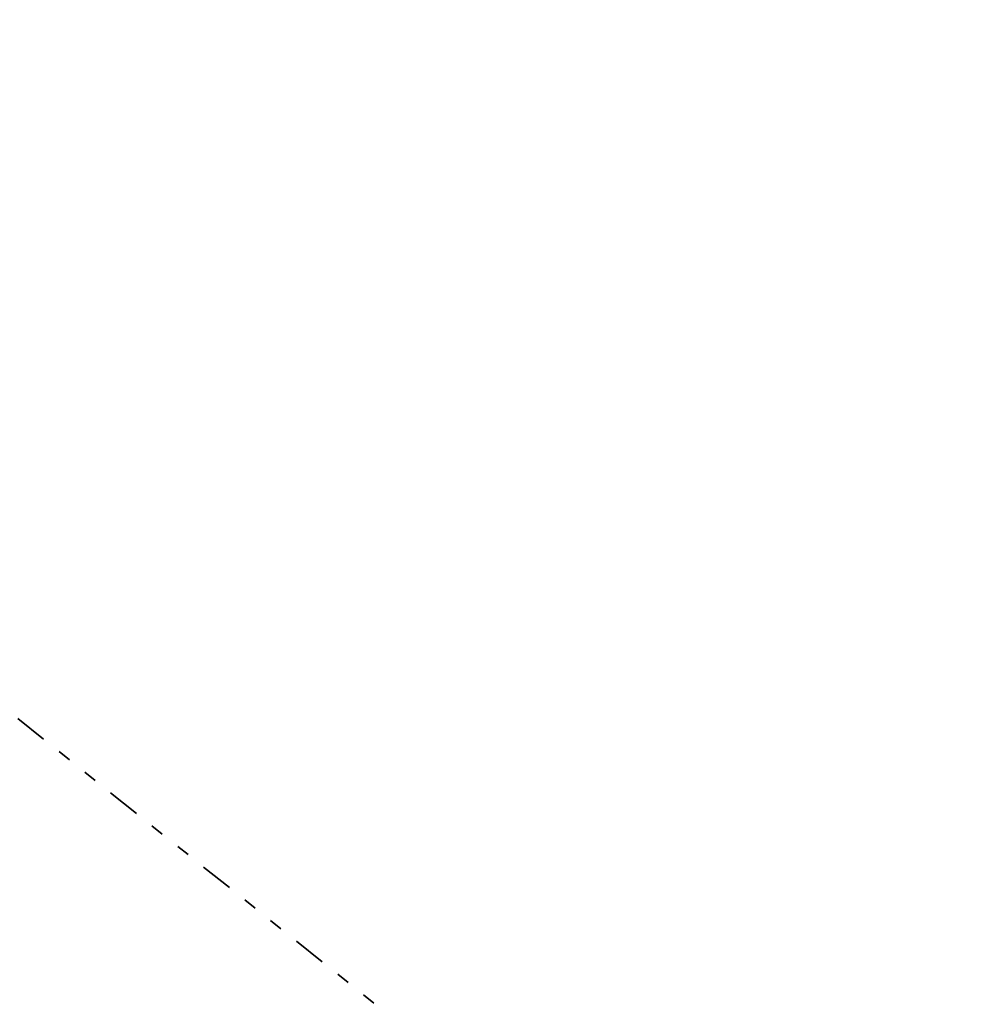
# Model space of a CAD drawing. Header units: metres. Extents: x -1 to 222837, y -2 to 853657.
# Tile 86 of 256: x 110696 to 110769, y 426827 to 426902. Entities that reach past the tile are written whole.
import ezdxf

# ---------------------------------------------------------------- set-up
doc = ezdxf.new("R2010")
doc.units = ezdxf.units.M
doc.header["$XCLIPFRAME"] = 0
doc.linetypes.add('AL-TEKENBLADGRENS', pattern=[11.5, 2.5, -1.5, 1, -1.5, 1, -1.5, 2.5])
doc.layers.add('X-REF', color=7, linetype='Continuous')
doc.layers.add('X-XX-AL-TEKENBLADGRENS-G blad 2', color=7, linetype='AL-TEKENBLADGRENS', lineweight=35)
picture_1 = doc.add_image_def('image1.ecw', size_in_pixel=(400001, 250001))
picture_2 = doc.add_image_def('image2.ecw', size_in_pixel=(120000, 80000))

msp = doc.modelspace()

# ---------------------------------------------------------------- linework, layer by layer
at = {"layer": 'X-XX-AL-TEKENBLADGRENS-G blad 2', "color": 4, "flags": 128}
msp.add_lwpolyline([(110611.6419, 426916.5299), (110741.4913, 426812.7919), (110706.2878, 426768.7275), (110576.4384, 426872.4654)], close=True, dxfattribs=at)

# ---------------------------------------------------------------- pictures from other files: only their frames are drawn
at = {"layer": 'X-REF'}
image = msp.add_image(picture_1, insert=(100000.0001, 424999.9001), size_in_units=(40000, 25000.0375), dxfattribs=at)
image.set_boundary_path([(93497.8255, 208977.5368), (156894.5073, 250000.5)])
image = msp.add_image(picture_2, insert=(109499.5231, 424999.9595), size_in_units=(6001.8618, 4001.2412), dxfattribs=at)
image.dxf.flags = 7

doc.saveas('drawing.dxf')
